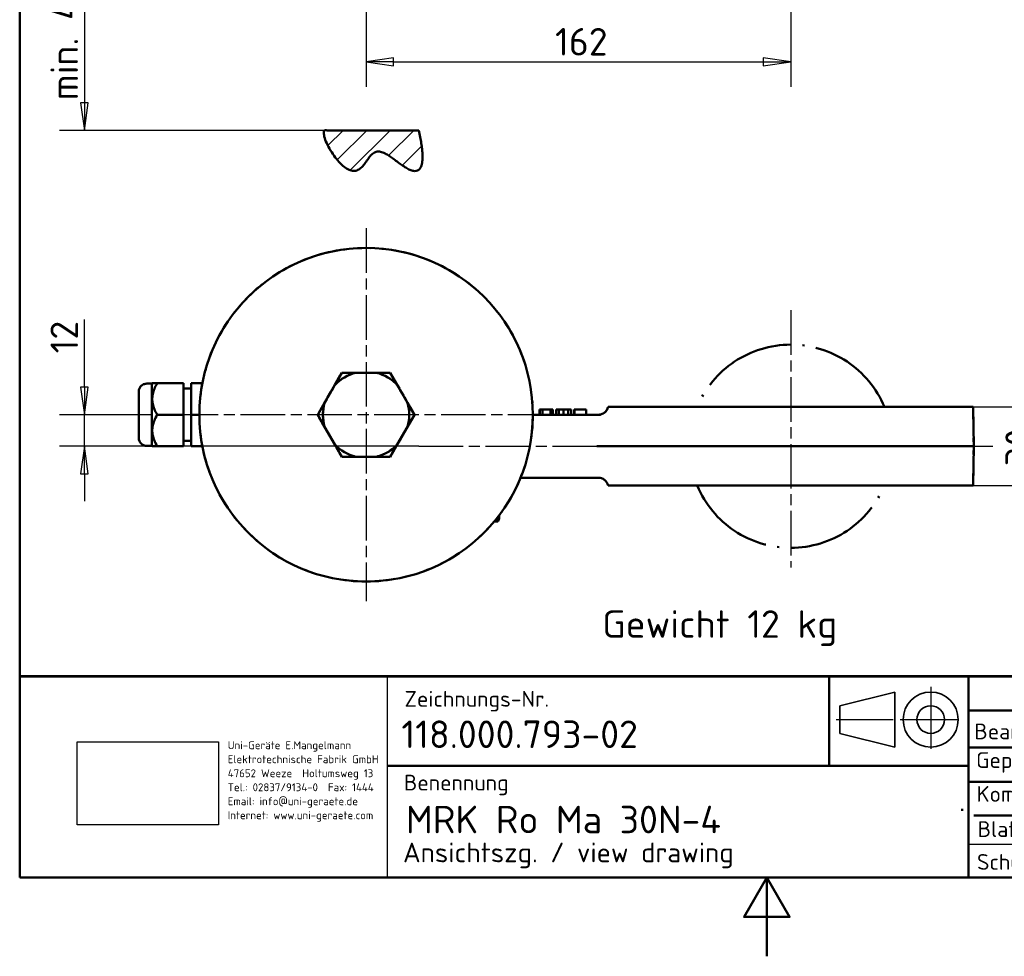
# Model space of a CAD drawing. Header units: millimetres. Extents: x 0 to 630, y 0 to 891.
# Tile 1 of 16: x 30 to 406, y 0 to 357. Entities that reach past the tile are written whole.
import ezdxf
from ezdxf.enums import TextEntityAlignment as Align

# ---------------------------------------------------------------- set-up
doc = ezdxf.new("R2010")
doc.units = ezdxf.units.MM
doc.header["$LTSCALE"] = 3
doc.linetypes.add('CHAIN', pattern=[0.3543, 0.2362, -0.0295, 0.0591, -0.0295])
doc.linetypes.add('LONG_DASH_DOTTED', pattern=[0.3001, 0.2362, -0.0295, 0.0049, -0.0295])
for name, color, linetype, lineweight in [('Bemaßungen(DIN)', 7, 'Continuous', 25), ('Mittellinie(DIN)', 4, 'CHAIN', 25), ('Mittelpunktmarkierung(DIN)', 4, 'CHAIN', 25), ('Rahmen_0', 179, 'Continuous', 50), ('Schraffur', 230, 'Continuous', 25), ('Sichtbare Kanten(DIN)', 7, 'Continuous', 50), ('Skizziergeometrie(DIN)', 179, 'Continuous', 50), ('Skizzierlinie(DIN)', 179, 'Continuous', 25), ('Symbole(DIN)', 179, 'Continuous', 25), ('Überlagerung [Formatvorlage Phantomlinien(DIN)]', 179, 'LONG_DASH_DOTTED', 50)]:
    doc.layers.add(name, color=color, linetype=linetype, lineweight=lineweight)
doc.styles.add('Aktuell-DIN', font='isocpeur.ttf')
doc.styles.add('STANDARD-BSI~0', font='isocpeur.ttf')
doc.dimstyles.new('STANDARD-DIN', dxfattribs={"dimscale": 3, "dimtxt": 3.5, "dimasz": 3.5, "dimexe": 3.175, "dimexo": 0, "dimgap": 0.8, "dimtad": 1, "dimrnd": 1e-08, "dimtxsty": 'STANDARD-BSI~0', "dimblk": 'Filled-1', "dimcen": 0.09, "dimdle": 10, "dimclrd": 5, "dimclre": 5, "dimclrt": 256, "dimadec": 1, "dimazin": 2, "dimtfac": 0.714286, "dimtdec": 3, "dimtmove": 0, "dimatfit": 3, "dimfxl": 0, "dimtolj": 1, "dimlwd": 25, "dimlwe": 25, "dimarcsym": 0})
picture_1 = doc.add_image_def('image1.bmp', size_in_pixel=(606, 355))

# ---------------------------------------------------------------- blocks, each defined once
blk = doc.blocks.new('Ränder Default Border')
at = {"layer": 'Rahmen_0', "flags": 128}
for points in [[(10, 10), (10, 287), (200, 287), (200, 10), (10, 10)], [(105, 0), (105, 10), (102.11, 5), (107.89, 5), (105, 10)]]:
    blk.add_lwpolyline(points, dxfattribs=at)
blk = doc.blocks.new('Schriftfelder DIN-UNI-Doku')
at = {"layer": 'Skizziergeometrie(DIN)'}
for p, q in [((290.02, 125.63), (100.02, 125.63)), ((100.02, 125.63), (100.02, 100)), ((100.02, 125.59), (290, 125.59)), ((202.93, 125.59), (202.93, 114.22)), ((220.65, 100), (220.65, 125.59)), ((229.98, 125.63), (229.98, 112.18)), ((247.91, 125.59), (247.91, 112.18)), ((263.78, 112.18), (263.78, 125.59)), ((290, 100), (290, 125.59)), ((220.65, 121.23), (263.78, 121.23)), ((220.65, 116.55), (263.78, 116.55)), ((244.81, 117), (244.81, 117.4)), ((146.8, 114.22), (220.65, 114.22)), ((220.65, 112.18), (290, 112.18)), ((219.88, 108.5), (219.88, 108.75)), ((221.36, 107.91), (290, 107.91)), ((100.02, 100), (290, 100))]:
    blk.add_line(p, q, dxfattribs=at)
at = {"layer": 'Skizziergeometrie(DIN)', "linetype": 'LONG_DASH_DOTTED', "lineweight": 25, "ltscale": 11.124033}
blk.add_line((215.86, 124.25), (215.86, 115.77), dxfattribs=at)
at = {"layer": 'Skizziergeometrie(DIN)', "lineweight": 35}
for p, q in [((211.31, 123.59), (204.31, 121.84)), ((211.31, 116.59), (211.31, 123.59)), ((204.31, 121.84), (204.31, 118.34)), ((204.31, 118.34), (211.31, 116.59))]:
    blk.add_line(p, q, dxfattribs=at)
at = {"layer": 'Skizziergeometrie(DIN)', "linetype": 'LONG_DASH_DOTTED', "lineweight": 25, "ltscale": 10.229108}
blk.add_line((203.84, 120.09), (211.63, 120.09), dxfattribs=at)
at = {"layer": 'Skizziergeometrie(DIN)', "linetype": 'LONG_DASH_DOTTED', "lineweight": 25, "ltscale": 10.447887}
blk.add_line((211.99, 120.09), (219.95, 120.09), dxfattribs=at)
at = {"layer": 'Skizziergeometrie(DIN)', "lineweight": 35}
for radius in [3.5, 1.75]:
    blk.add_circle((215.86, 120.09), radius, dxfattribs=at)
at = {"layer": 'Skizzierlinie(DIN)', "linetype": 'Continuous'}
for p, q in [((146.8, 100), (146.8, 125.59)), ((229.98, 112.18), (229.98, 125.63)), ((220.65, 104.25), (263.01, 104.25)), ((263.01, 104.25), (290, 104.25))]:
    blk.add_line(p, q, dxfattribs=at)
at = {"layer": 'Symbole(DIN)', "color": 7, "char_height": 2, "style": 'Aktuell-DIN'}
for s, insert, width, attachment_point in [('\\fISOCPEUR|b0|i0;\\H2.0000;Zeichnungs-Nr.', (148.96, 123.73), 35.1459, 1), ('\\fISOCPEUR|b0|i0;\\H2.0000;Datum', (237.72, 121.52), 14.8011, 8), ('\\fISOCPEUR|b0|i0;\\H2.0000;Name', (254.79, 121.52), 17.2011, 8), ('\\fISOCPEUR|b0|i0;\\H2.0000;Maßstab', (272.07, 122), 10.7557, 1), ('\\fISOCPEUR|b0|i0;\\H2.0000;Bearb.', (221.41, 117.59), 8.5626, 7), ('\\fISOCPEUR|b0|i0;\\H2.0000;Gepr.', (221.64, 113.34), 8.3334, 7), ('\\fISOCPEUR|b0|i0;\\H2.0000;Benennung', (148.88, 113.08), 30, 1), ('\\fISOCPEUR|b0|i0;\\H2.0000;Schutzvermerk nach DIN 34 beachten.', (221.75, 103), 59.3373, 1)]:
    blk.add_mtext(s, dxfattribs=dict(at, insert=insert, width=width, attachment_point=attachment_point))
at = {"layer": 'Symbole(DIN)', "color": 179, "insert": (126.48, 117.33), "char_height": 1, "width": 20.2908, "attachment_point": 1, "line_spacing_factor": 1.068348, "style": 'Aktuell-DIN'}
blk.add_mtext('\\fISOCPEUR|b0|i0;\\H1.0000;Uni-Geräte E.Mangelmann\\PElektrotechnische Fabrik GmbH\\P47652 Weeze  Holtumsweg 13\\PTel.: 02837/9134-0  Fax: 1444\\PEmail: info@uni-geraete.de\\PInternet: www.uni-geraete.com', dxfattribs=at)
at = {"layer": 'Symbole(DIN)', "color": 7, "char_height": 2, "attachment_point": 7, "style": 'Aktuell-DIN'}
for s, insert in [('\\fISOCPEUR|b0|i0;\\H2.0000;Komm.-Nr.', (221.69, 109.64)), ('\\fISOCPEUR|b0|i0;\\H2.0000;Blatt', (221.83, 105.17)), ('\\fISOCPEUR|b0|i0;\\H2.0000;von', (253.65, 105.27))]:
    blk.add_mtext(s, dxfattribs=dict(at, insert=insert))
at = {"layer": 'Symbole(DIN)', "color": 7, "style": 'Aktuell-DIN'}
for tag, p in [('AUTOR', (249.16, 117.55)), ('ERSTELLUNGSDATUM', (230.24, 117.52)), ('KONTROLLDATUM', (230.61, 113.27)), ('KONTROLLIERT_VON', (249.5, 113.1))]:
    blk.add_attdef(tag, text='', height=2, dxfattribs=at).set_placement(p, align=Align.BOTTOM_LEFT)
for tag, p in [('BAUTEILNUMMER', (148.56, 118.23)), ('TITEL', (149.13, 107.39))]:
    blk.add_attdef(tag, text='', height=3.5, dxfattribs=at).set_placement(p, align=Align.MIDDLE_LEFT)
blk.add_attdef('FirstViewScale', text='', height=3.5, dxfattribs=at).set_placement((276.71, 117), align=Align.TOP_CENTER)
for tag, p in [('Blattnummer', (240.48, 106.09)), ('Blattgröße', (277.09, 105.87))]:
    blk.add_attdef(tag, text='', height=2, dxfattribs=at).set_placement(p, align=Align.MIDDLE_CENTER)
blk.add_attdef('BTL_BE2', text='', height=2.5, dxfattribs=at).set_placement((148.76, 104.45), align=Align.TOP_LEFT)
image = blk.add_image(picture_1, insert=(107.35, 106.72), size_in_units=(17.97, 10.53))
image.dxf.flags = 7
blk = doc.blocks.new('Filled-1')
at = {"color": 0}
for p, q in [((0, 0), (-1, 0.143)), ((-1, 0.143), (-1, -0.143)), ((-1, 0), (0, 0)), ((-1, -0.143), (0, 0))]:
    blk.add_line(p, q, dxfattribs=at)
at = {"color": 0, "flags": 128}
blk.add_lwpolyline([(-1, -0.143), (0, 0), (-1, 0.143), (-1, -0.143)], dxfattribs=at)
at = {"color": 0}
blk.add_solid([(-1, -0.143), (0, 0), (-1, 0.143), (-1, -0.143)], dxfattribs=at)
blk = doc.blocks.new('*D19')
at = {"layer": 'Bemaßungen(DIN)', "color": 5, "linetype": 'Continuous', "lineweight": 25}
for p, q in [((325.07, 209.55), (428.43, 209.55)), ((418.91, 190.05), (418.91, 199.05)), ((325.07, 179.55), (428.43, 179.55))]:
    blk.add_line(p, q, dxfattribs=at)
at = {"layer": 'Defpoints', "color": 0, "linetype": 'Continuous'}
for p in [(325.07, 209.55), (418.91, 209.55), (325.07, 179.55)]:
    blk.add_point(p, dxfattribs=at)
at = {"layer": 'Bemaßungen(DIN)', "color": 5, "linetype": 'Continuous', "lineweight": 25, "xscale": 10.5, "yscale": 10.5, "zscale": 10.5}
for p, rotation in [((418.91, 209.55), 90), ((418.91, 179.55), 270)]:
    blk.add_blockref('Filled-1', p, dxfattribs=dict(at, rotation=rotation))
at = {"layer": 'Bemaßungen(DIN)', "color": 250, "linetype": 'Continuous', "lineweight": 25, "true_color": 0x3f3f3f, "insert": (406.01, 186.87), "char_height": 10.5, "attachment_point": 1, "rotation": 90, "style": 'STANDARD-BSI~0'}
blk.add_mtext('\\A1;30', dxfattribs=at)
blk = doc.blocks.new('*D20')
at = {"layer": 'Bemaßungen(DIN)', "color": 5, "linetype": 'Continuous', "lineweight": 25}
for p, q in [((324.14, 391.98), (324.14, 331.64)), ((162.14, 366.13), (162.14, 331.64)), ((172.64, 341.16), (313.64, 341.16))]:
    blk.add_line(p, q, dxfattribs=at)
at = {"layer": 'Defpoints', "color": 0, "linetype": 'Continuous'}
for p in [(324.14, 391.98), (162.14, 366.13), (324.14, 341.16)]:
    blk.add_point(p, dxfattribs=at)
at = {"layer": 'Bemaßungen(DIN)', "color": 5, "linetype": 'Continuous', "lineweight": 25, "xscale": 10.5, "yscale": 10.5, "zscale": 10.5, "rotation": 180}
blk.add_blockref('Filled-1', (162.14, 341.16), dxfattribs=at)
at = {"layer": 'Bemaßungen(DIN)', "color": 5, "linetype": 'Continuous', "lineweight": 25, "xscale": 10.5, "yscale": 10.5, "zscale": 10.5}
blk.add_blockref('Filled-1', (324.14, 341.16), dxfattribs=at)
at = {"layer": 'Bemaßungen(DIN)', "color": 250, "linetype": 'Continuous', "lineweight": 25, "true_color": 0x3f3f3f, "insert": (234.22, 354.06), "char_height": 10.5, "attachment_point": 1, "style": 'STANDARD-BSI~0'}
blk.add_mtext('\\A1;162', dxfattribs=at)
blk = doc.blocks.new('*D27')
at = {"layer": 'Bemaßungen(DIN)', "color": 5, "linetype": 'Continuous', "lineweight": 25}
for p, q in [((146.32, 375.02), (45.13, 375.02)), ((54.66, 364.52), (54.66, 325.52)), ((147.17, 315.02), (45.13, 315.02))]:
    blk.add_line(p, q, dxfattribs=at)
at = {"layer": 'Defpoints', "color": 0, "linetype": 'Continuous'}
for p in [(146.32, 375.02), (54.66, 315.02), (147.17, 315.02)]:
    blk.add_point(p, dxfattribs=at)
at = {"layer": 'Bemaßungen(DIN)', "color": 5, "linetype": 'Continuous', "lineweight": 25, "xscale": 10.5, "yscale": 10.5, "zscale": 10.5}
for p, rotation in [((54.66, 375.02), 90), ((54.66, 315.02), 270)]:
    blk.add_blockref('Filled-1', p, dxfattribs=dict(at, rotation=rotation))
at = {"layer": 'Bemaßungen(DIN)', "color": 250, "linetype": 'Continuous', "lineweight": 25, "true_color": 0x3f3f3f, "insert": (41.75, 319.82), "char_height": 10.5, "attachment_point": 1, "rotation": 90, "style": 'STANDARD-BSI~0'}
blk.add_mtext('\\A1; min. 45', dxfattribs=at)
blk = doc.blocks.new('*D28')
at = {"layer": 'Bemaßungen(DIN)', "color": 5, "linetype": 'Continuous', "lineweight": 25}
for p, q in [((54.66, 217.05), (54.66, 242.85)), ((75.44, 206.55), (45.13, 206.55)), ((54.66, 194.55), (54.66, 206.55)), ((182.21, 194.55), (45.13, 194.55)), ((54.66, 184.05), (54.66, 173.55))]:
    blk.add_line(p, q, dxfattribs=at)
at = {"layer": 'Defpoints', "color": 0, "linetype": 'Continuous'}
for p in [(75.44, 206.55), (54.66, 194.55), (182.21, 194.55)]:
    blk.add_point(p, dxfattribs=at)
at = {"layer": 'Bemaßungen(DIN)', "color": 5, "linetype": 'Continuous', "lineweight": 25, "xscale": 10.5, "yscale": 10.5, "zscale": 10.5}
for p, rotation in [((54.66, 206.55), 270), ((54.66, 194.55), 90)]:
    blk.add_blockref('Filled-1', p, dxfattribs=dict(at, rotation=rotation))
at = {"layer": 'Bemaßungen(DIN)', "color": 250, "linetype": 'Continuous', "lineweight": 25, "true_color": 0x3f3f3f, "insert": (41.76, 229.95), "char_height": 10.5, "attachment_point": 1, "rotation": 90, "style": 'STANDARD-BSI~0'}
blk.add_mtext('\\A1;12', dxfattribs=at)

msp = doc.modelspace()

# ---------------------------------------------------------------- hatches: boundary and pattern name
at = {"layer": 'Schraffur'}
h = msp.add_hatch(dxfattribs=at)
h.set_pattern_fill('ANSI31', color=256, scale=50.8, style=0)
h.set_pattern_definition([(45, (0, 0), (-4.49013, 4.49013), [])])
edge = h.paths.add_edge_path()
edge.add_spline(control_points=[(182.217, 315.023), (186.515, 296.471), (179.743, 294.107), (160.955, 325.113), (159.999, 283.455), (141.675, 316.71), (147.169, 315.023)], knot_values=[0, 0, 0, 0, 0, 0.4362982, 0.5895249, 1, 1, 1, 1, 1], degree=4, periodic=0)
edge.add_line((147.169, 315.023), (182.217, 315.023))

# ---------------------------------------------------------------- linework, layer by layer
msp.add_line((147.169, 315.023, 30), (182.217, 315.023, 30))
msp.add_open_spline([(182.217, 315.023), (186.515, 296.471), (179.743, 294.107), (160.955, 325.113), (159.999, 283.455), (141.675, 316.71), (147.169, 315.023)], degree=4, knots=[0, 0, 0, 0, 0, 0.4362982, 0.5895249, 1, 1, 1, 1, 1])
at = {"layer": 'Mittellinie(DIN)', "linetype": 'CHAIN', "ltscale": 23.990969}
for p, q in [((324.145, 246.383), (324.145, 148.242)), ((182.213, 194.548), (401.188, 194.548))]:
    msp.add_line(p, q, dxfattribs=at)
at = {"layer": 'Mittelpunktmarkierung(DIN)', "linetype": 'CHAIN', "ltscale": 23.990969}
for p, q in [((162.145, 277.648), (162.145, 135.448)), ((233.245, 206.548), (70.61, 206.548))]:
    msp.add_line(p, q, dxfattribs=at)
at = {"layer": 'Sichtbare Kanten(DIN)'}
for p, q in [((150.253, 217.95), (152.907, 222.548)), ((152.907, 222.548), (158.216, 222.548)), ((166.073, 222.548), (158.216, 222.548)), ((166.073, 222.548), (171.382, 222.548)), ((171.382, 222.548), (174.037, 217.95)), ((80.442, 218.404), (78.442, 218.404)), ((80.442, 218.404), (80.585, 218.548)), ((80.442, 218.404), (80.442, 194.691)), ((80.585, 218.548), (82.442, 218.548)), ((92.442, 218.548), (82.442, 218.548)), ((92.442, 206.548), (92.442, 218.548)), ((99.687, 218.548), (95.442, 218.548)), ((95.442, 218.548), (95.442, 206.548)), ((150.253, 217.95), (146.324, 211.146)), ((177.965, 211.146), (174.037, 217.95)), ((75.442, 197.691), (75.442, 215.404)), ((95.442, 216.548), (92.442, 216.548)), ((143.67, 206.548), (146.324, 211.146)), ((177.965, 211.146), (180.62, 206.548)), ((228.395, 208.548), (228.284, 208.548)), ((228.284, 206.548), (228.284, 208.548)), ((229.488, 208.548), (228.395, 208.548)), ((228.395, 206.548), (228.395, 208.548)), ((232.519, 208.548), (229.488, 208.548)), ((229.488, 206.548), (229.488, 208.548)), ((233.328, 208.548), (232.519, 208.548)), ((232.519, 206.548), (232.519, 208.548)), ((233.328, 206.548), (233.328, 208.548)), ((235.676, 208.548), (234.593, 208.548)), ((234.593, 206.548), (234.593, 208.548)), ((237.141, 208.548), (235.676, 208.548)), ((235.676, 206.548), (235.676, 208.548)), ((237.466, 208.548), (237.141, 208.548)), ((237.759, 208.548), (237.466, 208.548)), ((237.466, 206.548), (237.466, 208.548)), ((239.205, 208.548), (237.759, 208.548)), ((240.418, 208.548), (239.205, 208.548)), ((239.205, 206.548), (239.205, 208.548)), ((240.418, 206.548), (240.418, 208.548)), ((241.646, 208.548), (241.506, 208.548)), ((241.506, 206.548), (241.506, 208.548)), ((246.063, 208.548), (241.646, 208.548)), ((241.646, 206.548), (241.646, 208.548)), ((246.063, 206.548), (246.063, 208.548)), ((254.491, 209.548), (255.433, 209.548)), ((256.446, 209.548), (255.433, 209.548)), ((256.446, 209.548), (393.688, 209.548)), ((393.688, 209.548), (393.95, 194.548)), ((92.442, 206.548), (82.442, 206.548)), ((92.442, 194.548), (92.442, 206.548)), ((95.442, 206.548), (95.442, 194.548)), ((98.545, 206.548), (95.442, 206.548)), ((146.324, 201.95), (143.67, 206.548)), ((180.62, 206.548), (177.965, 201.95)), ((250.266, 206.548), (225.745, 206.548)), ((251.612, 206.548), (250.266, 206.548)), ((146.324, 201.95), (150.253, 195.146)), ((174.037, 195.146), (177.965, 201.95)), ((95.442, 196.548), (92.442, 196.548)), ((80.442, 194.691), (78.442, 194.691)), ((80.442, 194.691), (80.585, 194.548)), ((82.442, 194.548), (80.585, 194.548)), ((92.442, 194.548), (82.442, 194.548)), ((99.687, 194.548), (95.442, 194.548)), ((152.907, 190.548), (150.253, 195.146)), ((174.037, 195.146), (171.382, 190.548)), ((250.191, 194.548), (259.459, 194.548)), ((259.459, 194.548), (393.95, 194.548)), ((393.688, 179.548), (393.95, 194.548)), ((158.216, 190.548), (152.907, 190.548)), ((158.216, 190.548), (166.073, 190.548)), ((171.382, 190.548), (166.073, 190.548)), ((221.043, 182.548), (250.266, 182.548)), ((250.266, 182.548), (251.612, 182.548)), ((255.433, 179.548), (254.491, 179.548)), ((255.433, 179.548), (256.446, 179.548)), ((393.688, 179.548), (256.446, 179.548)), ((211.003, 165.831), (212.364, 165.831)), ((211.748, 166.742), (212.364, 166.742)), ((212.944, 166.832), (212.425, 165.934)), ((212.945, 166.835), (212.944, 166.832)), ((212.945, 166.835), (212.945, 168.281))]:
    msp.add_line(p, q, dxfattribs=at)
at = {"layer": 'Sichtbare Kanten(DIN)', "flags": 128}
for points in [[(82.442, 218.548), (82.126, 217.981), (81.845, 217.432), (81.595, 216.9), (81.377, 216.383), (81.186, 215.878), (81.024, 215.383), (80.888, 214.898), (80.778, 214.419), (80.694, 213.946), (80.633, 213.478), (80.597, 213.012), (80.585, 212.548), (80.597, 212.083), (80.633, 211.618), (80.694, 211.149), (80.778, 210.676), (80.888, 210.198), (81.024, 209.712), (81.186, 209.218), (81.377, 208.713), (81.595, 208.195), (81.845, 207.663), (82.126, 207.115), (82.442, 206.548)], [(82.442, 206.548), (82.126, 205.981), (81.845, 205.432), (81.595, 204.9), (81.377, 204.383), (81.186, 203.878), (81.024, 203.383), (80.888, 202.898), (80.778, 202.419), (80.694, 201.946), (80.633, 201.478), (80.597, 201.012), (80.585, 200.548), (80.597, 200.083), (80.633, 199.618), (80.694, 199.149), (80.778, 198.676), (80.888, 198.198), (81.024, 197.712), (81.186, 197.218), (81.377, 196.713), (81.595, 196.195), (81.845, 195.663), (82.126, 195.115), (82.442, 194.548)], [(212.364, 166.742), (212.383, 166.797), (212.401, 166.851), (212.418, 166.905), (212.435, 166.958), (212.452, 167.011), (212.469, 167.064), (212.485, 167.117), (212.501, 167.17), (212.517, 167.222), (212.532, 167.274), (212.548, 167.326), (212.562, 167.377), (212.577, 167.428), (212.591, 167.479), (212.605, 167.53), (212.618, 167.581), (212.632, 167.632), (212.645, 167.682), (212.657, 167.732), (212.67, 167.782), (212.682, 167.832), (212.694, 167.881), (212.705, 167.931), (212.716, 167.98)], [(212.944, 166.832), (212.941, 166.829), (212.936, 166.825), (212.929, 166.822), (212.921, 166.818), (212.911, 166.815), (212.899, 166.811), (212.885, 166.807), (212.869, 166.804), (212.852, 166.8), (212.833, 166.796), (212.812, 166.793), (212.789, 166.789), (212.765, 166.785), (212.738, 166.782), (212.71, 166.778), (212.679, 166.774), (212.647, 166.77), (212.613, 166.766), (212.577, 166.763), (212.539, 166.759), (212.498, 166.755), (212.456, 166.751), (212.411, 166.747), (212.364, 166.742)], [(212.364, 165.831), (212.39, 165.874), (212.415, 165.917), (212.439, 165.959), (212.463, 166.001), (212.486, 166.043), (212.509, 166.084), (212.531, 166.125), (212.552, 166.166), (212.572, 166.207), (212.592, 166.247), (212.612, 166.288), (212.631, 166.328), (212.649, 166.367), (212.667, 166.407), (212.684, 166.446), (212.7, 166.485), (212.716, 166.524), (212.732, 166.563), (212.746, 166.602), (212.761, 166.64), (212.775, 166.679), (212.788, 166.717), (212.8, 166.755), (212.812, 166.793)]]:
    msp.add_lwpolyline(points, dxfattribs=at)
at = {"layer": 'Sichtbare Kanten(DIN)'}
msp.add_circle((162.145, 206.548), 63.6, dxfattribs=at)
for centre, radius, start, end in [((162.145, 206.548), 16.475, 103.79475, 136.20525), ((162.145, 206.548), 16.475, 43.79475, 76.20525), ((78.442, 215.404), 3, 90, 180), ((162.145, 206.548), 16.475, 163.79475, 196.20525), ((162.145, 206.548), 16.475, 343.79475, 16.20525), ((250.618, 210.548), 4, 270, 345.52249), ((78.442, 197.691), 3, 180, 270), ((162.145, 206.548), 16.475, 223.79475, 256.20525), ((162.145, 206.548), 16.475, 283.79475, 316.20525), ((250.618, 178.548), 4, 14.47751, 90)]:
    msp.add_arc(centre, radius, start, end, dxfattribs=at)
at = {"layer": 'Skizziergeometrie(DIN)'}
msp.add_line((147.169, 315.023), (182.217, 315.023), dxfattribs=at)
msp.add_open_spline([(147.169, 315.023), (141.675, 316.71), (159.999, 283.455), (160.955, 325.113), (179.743, 294.107), (186.515, 296.471), (182.217, 315.023)], degree=4, knots=[0, 0, 0, 0, 0, 0.4104751, 0.5637018, 1, 1, 1, 1, 1], dxfattribs=at)
at = {"layer": 'Überlagerung [Formatvorlage Phantomlinien(DIN)]', "ltscale": 2.486325}
for p, q in [((150.253, 217.95), (152.907, 222.548)), ((171.382, 222.548), (174.037, 217.95)), ((152.907, 190.548), (150.253, 195.146)), ((174.037, 195.146), (171.382, 190.548))]:
    msp.add_line(p, q, dxfattribs=at)
at = {"layer": 'Überlagerung [Formatvorlage Phantomlinien(DIN)]', "ltscale": 2.486324}
for p, q in [((152.907, 222.548), (158.216, 222.548)), ((166.073, 222.548), (171.382, 222.548)), ((143.67, 206.548), (146.324, 211.146)), ((177.965, 211.146), (180.62, 206.548)), ((146.324, 201.95), (143.67, 206.548)), ((180.62, 206.548), (177.965, 201.95)), ((158.216, 190.548), (152.907, 190.548)), ((171.382, 190.548), (166.073, 190.548))]:
    msp.add_line(p, q, dxfattribs=at)
at = {"layer": 'Überlagerung [Formatvorlage Phantomlinien(DIN)]', "ltscale": 3.435694}
for p, q in [((166.073, 222.548), (158.216, 222.548)), ((150.253, 217.95), (146.324, 211.146)), ((177.965, 211.146), (174.037, 217.95)), ((146.324, 201.95), (150.253, 195.146)), ((174.037, 195.146), (177.965, 201.95)), ((158.216, 190.548), (166.073, 190.548))]:
    msp.add_line(p, q, dxfattribs=at)
at = {"layer": 'Überlagerung [Formatvorlage Phantomlinien(DIN)]', "ltscale": 0.874499}
for p, q in [((80.442, 218.404), (78.442, 218.404)), ((228.284, 206.548), (228.284, 208.548)), ((228.395, 206.548), (228.395, 208.548)), ((229.488, 206.548), (229.488, 208.548)), ((232.519, 206.548), (232.519, 208.548)), ((233.328, 206.548), (233.328, 208.548)), ((234.593, 206.548), (234.593, 208.548)), ((235.676, 206.548), (235.676, 208.548)), ((237.466, 206.548), (237.466, 208.548)), ((239.205, 206.548), (239.205, 208.548)), ((240.418, 206.548), (240.418, 208.548)), ((241.506, 206.548), (241.506, 208.548)), ((241.646, 206.548), (241.646, 208.548)), ((246.063, 206.548), (246.063, 208.548)), ((80.442, 194.691), (78.442, 194.691))]:
    msp.add_line(p, q, dxfattribs=at)
at = {"layer": 'Überlagerung [Formatvorlage Phantomlinien(DIN)]', "ltscale": 0.088703}
for p, q in [((80.442, 218.404), (80.585, 218.548)), ((80.442, 194.691), (80.585, 194.548))]:
    msp.add_line(p, q, dxfattribs=at)
at = {"layer": 'Überlagerung [Formatvorlage Phantomlinien(DIN)]', "ltscale": 16.288433}
msp.add_line((80.442, 218.404), (80.442, 194.691), dxfattribs=at)
at = {"layer": 'Überlagerung [Formatvorlage Phantomlinien(DIN)]', "ltscale": 3.16549}
for p, q in [((80.585, 218.548), (82.442, 218.548)), ((82.442, 194.548), (80.585, 194.548))]:
    msp.add_line(p, q, dxfattribs=at)
at = {"layer": 'Überlagerung [Formatvorlage Phantomlinien(DIN)]', "ltscale": 4.372896}
for p, q in [((92.442, 218.548), (82.442, 218.548)), ((92.442, 206.548), (82.442, 206.548)), ((92.442, 194.548), (82.442, 194.548))]:
    msp.add_line(p, q, dxfattribs=at)
at = {"layer": 'Überlagerung [Formatvorlage Phantomlinien(DIN)]', "ltscale": 6.0593}
for p, q in [((92.442, 206.548), (92.442, 218.548)), ((95.442, 218.548), (95.442, 206.548)), ((92.442, 194.548), (92.442, 206.548)), ((95.442, 206.548), (95.442, 194.548))]:
    msp.add_line(p, q, dxfattribs=at)
at = {"layer": 'Überlagerung [Formatvorlage Phantomlinien(DIN)]', "ltscale": 1.856347}
for p, q in [((99.687, 218.548), (95.442, 218.548)), ((99.687, 194.548), (95.442, 194.548))]:
    msp.add_line(p, q, dxfattribs=at)
at = {"layer": 'Überlagerung [Formatvorlage Phantomlinien(DIN)]', "ltscale": 12.166983}
msp.add_line((75.442, 197.691), (75.442, 215.404), dxfattribs=at)
at = {"layer": 'Überlagerung [Formatvorlage Phantomlinien(DIN)]', "ltscale": 1.311799}
for p, q in [((95.442, 216.548), (92.442, 216.548)), ((95.442, 196.548), (92.442, 196.548))]:
    msp.add_line(p, q, dxfattribs=at)
at = {"layer": 'Überlagerung [Formatvorlage Phantomlinien(DIN)]', "ltscale": 0.082228}
msp.add_line((228.395, 208.548), (228.284, 208.548), dxfattribs=at)
at = {"layer": 'Überlagerung [Formatvorlage Phantomlinien(DIN)]', "ltscale": 0.477696}
msp.add_line((229.488, 208.548), (228.395, 208.548), dxfattribs=at)
at = {"layer": 'Überlagerung [Formatvorlage Phantomlinien(DIN)]', "ltscale": 1.871752}
msp.add_line((232.519, 208.548), (229.488, 208.548), dxfattribs=at)
at = {"layer": 'Überlagerung [Formatvorlage Phantomlinien(DIN)]', "ltscale": 0.353673}
msp.add_line((233.328, 208.548), (232.519, 208.548), dxfattribs=at)
at = {"layer": 'Überlagerung [Formatvorlage Phantomlinien(DIN)]', "ltscale": 0.47363}
msp.add_line((235.676, 208.548), (234.593, 208.548), dxfattribs=at)
at = {"layer": 'Überlagerung [Formatvorlage Phantomlinien(DIN)]', "ltscale": 1.963567}
msp.add_line((237.141, 208.548), (235.676, 208.548), dxfattribs=at)
at = {"layer": 'Überlagerung [Formatvorlage Phantomlinien(DIN)]', "ltscale": 0.44998}
msp.add_line((237.466, 208.548), (237.141, 208.548), dxfattribs=at)
at = {"layer": 'Überlagerung [Formatvorlage Phantomlinien(DIN)]', "ltscale": 0.414617}
msp.add_line((237.759, 208.548), (237.466, 208.548), dxfattribs=at)
at = {"layer": 'Überlagerung [Formatvorlage Phantomlinien(DIN)]', "ltscale": 1.991751}
msp.add_line((239.205, 208.548), (237.759, 208.548), dxfattribs=at)
at = {"layer": 'Überlagerung [Formatvorlage Phantomlinien(DIN)]', "ltscale": 0.530559}
msp.add_line((240.418, 208.548), (239.205, 208.548), dxfattribs=at)
at = {"layer": 'Überlagerung [Formatvorlage Phantomlinien(DIN)]', "ltscale": 0.060895}
msp.add_line((241.646, 208.548), (241.506, 208.548), dxfattribs=at)
at = {"layer": 'Überlagerung [Formatvorlage Phantomlinien(DIN)]', "ltscale": 1.931417}
msp.add_line((246.063, 208.548), (241.646, 208.548), dxfattribs=at)
at = {"layer": 'Überlagerung [Formatvorlage Phantomlinien(DIN)]', "ltscale": 5.014566}
for p, q in [((254.491, 209.548), (255.433, 209.548)), ((255.433, 179.548), (254.491, 179.548))]:
    msp.add_line(p, q, dxfattribs=at)
at = {"layer": 'Überlagerung [Formatvorlage Phantomlinien(DIN)]', "ltscale": 2.017006}
msp.add_line((256.446, 209.548), (255.433, 209.548), dxfattribs=at)
at = {"layer": 'Überlagerung [Formatvorlage Phantomlinien(DIN)]', "ltscale": 56.209412}
for p, q in [((256.446, 209.548), (393.688, 209.548)), ((393.688, 179.548), (256.446, 179.548))]:
    msp.add_line(p, q, dxfattribs=at)
at = {"layer": 'Überlagerung [Formatvorlage Phantomlinien(DIN)]', "ltscale": 6.560392}
for p in [(393.688, 209.548), (393.688, 179.548)]:
    msp.add_line(p, (393.95, 194.548), dxfattribs=at)
at = {"layer": 'Überlagerung [Formatvorlage Phantomlinien(DIN)]', "ltscale": 1.356804}
msp.add_line((98.545, 206.548), (95.442, 206.548), dxfattribs=at)
at = {"layer": 'Überlagerung [Formatvorlage Phantomlinien(DIN)]', "ltscale": 10.723191}
msp.add_line((250.266, 206.548), (225.745, 206.548), dxfattribs=at)
at = {"layer": 'Überlagerung [Formatvorlage Phantomlinien(DIN)]', "ltscale": 0.588973}
for p, q in [((251.612, 206.548), (250.266, 206.548)), ((250.266, 182.548), (251.612, 182.548))]:
    msp.add_line(p, q, dxfattribs=at)
at = {"layer": 'Überlagerung [Formatvorlage Phantomlinien(DIN)]', "ltscale": 5.184011}
msp.add_line((250.191, 194.548), (259.459, 194.548), dxfattribs=at)
at = {"layer": 'Überlagerung [Formatvorlage Phantomlinien(DIN)]', "ltscale": 53.426067}
msp.add_line((259.459, 194.548), (393.95, 194.548), dxfattribs=at)
at = {"layer": 'Überlagerung [Formatvorlage Phantomlinien(DIN)]', "ltscale": 12.779428}
msp.add_line((221.043, 182.548), (250.266, 182.548), dxfattribs=at)
at = {"layer": 'Überlagerung [Formatvorlage Phantomlinien(DIN)]', "ltscale": 2.017004}
msp.add_line((255.433, 179.548), (256.446, 179.548), dxfattribs=at)
at = {"layer": 'Überlagerung [Formatvorlage Phantomlinien(DIN)]', "ltscale": 0.595163}
msp.add_line((211.003, 165.831), (212.364, 165.831), dxfattribs=at)
at = {"layer": 'Überlagerung [Formatvorlage Phantomlinien(DIN)]', "ltscale": 0.269345}
msp.add_line((211.748, 166.742), (212.364, 166.742), dxfattribs=at)
at = {"layer": 'Überlagerung [Formatvorlage Phantomlinien(DIN)]', "ltscale": 0.453657}
msp.add_line((212.944, 166.832), (212.425, 165.934), dxfattribs=at)
at = {"layer": 'Überlagerung [Formatvorlage Phantomlinien(DIN)]', "ltscale": 0.000933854}
msp.add_line((212.945, 166.835), (212.944, 166.832), dxfattribs=at)
at = {"layer": 'Überlagerung [Formatvorlage Phantomlinien(DIN)]', "ltscale": 1.933546}
msp.add_line((212.945, 166.835), (212.945, 168.281), dxfattribs=at)
at = {"layer": 'Überlagerung [Formatvorlage Phantomlinien(DIN)]', "ltscale": 6.330788, "flags": 128}
for points in [[(82.442, 218.548), (82.126, 217.981), (81.845, 217.432), (81.595, 216.9), (81.377, 216.383), (81.186, 215.878), (81.024, 215.383), (80.888, 214.898), (80.778, 214.419), (80.694, 213.946), (80.633, 213.478), (80.597, 213.012), (80.585, 212.548), (80.597, 212.083), (80.633, 211.618), (80.694, 211.149), (80.778, 210.676), (80.888, 210.198), (81.024, 209.712), (81.186, 209.218), (81.377, 208.713), (81.595, 208.195), (81.845, 207.663), (82.126, 207.115), (82.442, 206.548)], [(82.442, 206.548), (82.126, 205.981), (81.845, 205.432), (81.595, 204.9), (81.377, 204.383), (81.186, 203.878), (81.024, 203.383), (80.888, 202.898), (80.778, 202.419), (80.694, 201.946), (80.633, 201.478), (80.597, 201.012), (80.585, 200.548), (80.597, 200.083), (80.633, 199.618), (80.694, 199.149), (80.778, 198.676), (80.888, 198.198), (81.024, 197.712), (81.186, 197.218), (81.377, 196.713), (81.595, 196.195), (81.845, 195.663), (82.126, 195.115), (82.442, 194.548)]]:
    msp.add_lwpolyline(points, dxfattribs=at)
at = {"layer": 'Überlagerung [Formatvorlage Phantomlinien(DIN)]', "ltscale": 0.65288, "flags": 128}
msp.add_lwpolyline([(212.364, 166.742), (212.383, 166.797), (212.401, 166.851), (212.418, 166.905), (212.435, 166.958), (212.452, 167.011), (212.469, 167.064), (212.485, 167.117), (212.501, 167.17), (212.517, 167.222), (212.532, 167.274), (212.548, 167.326), (212.562, 167.377), (212.577, 167.428), (212.591, 167.479), (212.605, 167.53), (212.618, 167.581), (212.632, 167.632), (212.645, 167.682), (212.657, 167.732), (212.67, 167.782), (212.682, 167.832), (212.694, 167.881), (212.705, 167.931), (212.716, 167.98)], dxfattribs=at)
at = {"layer": 'Überlagerung [Formatvorlage Phantomlinien(DIN)]', "ltscale": 1.594768, "flags": 128}
msp.add_lwpolyline([(212.944, 166.832), (212.941, 166.829), (212.936, 166.825), (212.929, 166.822), (212.921, 166.818), (212.911, 166.815), (212.899, 166.811), (212.885, 166.807), (212.869, 166.804), (212.852, 166.8), (212.833, 166.796), (212.812, 166.793), (212.789, 166.789), (212.765, 166.785), (212.738, 166.782), (212.71, 166.778), (212.679, 166.774), (212.647, 166.77), (212.613, 166.766), (212.577, 166.763), (212.539, 166.759), (212.498, 166.755), (212.456, 166.751), (212.411, 166.747), (212.364, 166.742)], dxfattribs=at)
at = {"layer": 'Überlagerung [Formatvorlage Phantomlinien(DIN)]', "ltscale": 0.901591, "flags": 128}
msp.add_lwpolyline([(212.364, 165.831), (212.39, 165.874), (212.415, 165.917), (212.439, 165.959), (212.463, 166.001), (212.486, 166.043), (212.509, 166.084), (212.531, 166.125), (212.552, 166.166), (212.572, 166.207), (212.592, 166.247), (212.612, 166.288), (212.631, 166.328), (212.649, 166.367), (212.667, 166.407), (212.684, 166.446), (212.7, 166.485), (212.716, 166.524), (212.732, 166.563), (212.746, 166.602), (212.761, 166.64), (212.775, 166.679), (212.788, 166.717), (212.8, 166.755), (212.812, 166.793)], dxfattribs=at)
at = {"layer": 'Überlagerung [Formatvorlage Phantomlinien(DIN)]', "ltscale": 49.318199}
msp.add_circle((162.145, 206.548), 63.6, dxfattribs=at)
at = {"layer": 'Überlagerung [Formatvorlage Phantomlinien(DIN)]', "ltscale": 50.500919}
for start, end in [(22.77397, 157.22603), (202.77397, 337.22603)]:
    msp.add_arc((324.145, 194.548), 38.75, start, end, dxfattribs=at)
at = {"layer": 'Überlagerung [Formatvorlage Phantomlinien(DIN)]', "ltscale": 4.075327}
for start, end in [(103.79475, 136.20525), (43.79475, 76.20525), (163.79475, 196.20525), (343.79475, 16.20525), (223.79475, 256.20525), (283.79475, 316.20525)]:
    msp.add_arc((162.145, 206.548), 16.475, start, end, dxfattribs=at)
at = {"layer": 'Überlagerung [Formatvorlage Phantomlinien(DIN)]', "ltscale": 2.060626}
for centre, start, end in [((78.442, 215.404), 90, 180), ((78.442, 197.691), 180, 270)]:
    msp.add_arc(centre, 3, start, end, dxfattribs=at)
at = {"layer": 'Überlagerung [Formatvorlage Phantomlinien(DIN)]', "ltscale": 2.305546}
for centre, start, end in [((250.618, 210.548), 270, 345.52249), ((250.618, 178.548), 14.47751, 90)]:
    msp.add_arc(centre, 4, start, end, dxfattribs=at)

# ---------------------------------------------------------------- block references
at = {"xscale": 3, "yscale": 3, "zscale": 3}
msp.add_blockref('Ränder Default Border', (0, 0), dxfattribs=at)
msp.add_blockref('Schriftfelder DIN-UNI-Doku', (-270.068, -270), dxfattribs=at).add_auto_attribs({'BAUTEILNUMMER': '118.000.793-02', 'TITEL': 'MRK Ro Ma 30N-4', 'ERSTELLUNGSDATUM': '20.01.2010', 'AUTOR': 'Hillebrandt', 'KONTROLLIERT_VON': 'Hi', 'KONTROLLDATUM': '26.01.2010', 'Blattnummer': '1 ', 'Blattgröße': 'A4', 'FirstViewScale': '1:3', 'BTL_BE2': 'Ansichtszg. / view drawing         '})

# ---------------------------------------------------------------- texts
at = {"layer": 'Symbole(DIN)', "color": 7, "insert": (252.232, 131.974), "char_height": 10.5, "width": 88.16883, "attachment_point": 1, "style": 'Aktuell-DIN'}
msp.add_mtext('{Gewicht 12 kg}', dxfattribs=at)

# ---------------------------------------------------------------- dimensions: what is measured, and where the dimension line sits
at = {"layer": 'Bemaßungen(DIN)', "color": 5, "linetype": 'Continuous', "lineweight": 25, "true_color": 0x0000ff}
for base, p1, p2, angle, picture, middle in [((324.145, 341.162), (162.145, 366.132), (324.145, 391.98), 180, '*D20', (243.145, 341.162)), ((54.657, 194.548), (75.442, 206.548), (182.213, 194.548), 270, '*D28', (54.657, 235.198)), ((418.906, 209.548), (325.067, 179.548), (325.067, 209.548), 270, '*D19', (418.906, 193.172))]:
    dim = msp.add_linear_dim(base=base, p1=p1, p2=p2, angle=angle, dimstyle='STANDARD-DIN', override={"dimdec": 2, "dimtp": 0, "dimtm": 0, "dimtdec": 3, "dimatfit": 2}, dxfattribs=at)
    dim.commit()
    dim.dimension.update_dxf_attribs({"geometry": picture, "text_midpoint": middle, "dimtype": 160})
dim = msp.add_linear_dim(base=(54.657, 315.023), p1=(146.324, 375.023), p2=(147.169, 315.023), angle=270, text=' min. 45', dimstyle='STANDARD-DIN', override={"dimdec": 2, "dimtp": 0, "dimtm": 0, "dimtdec": 3, "dimatfit": 2}, dxfattribs=at)
dim.commit()
dim.dimension.update_dxf_attribs({"geometry": '*D27', "text_midpoint": (54.657, 345.023), "dimtype": 160})

doc.saveas('drawing.dxf')
